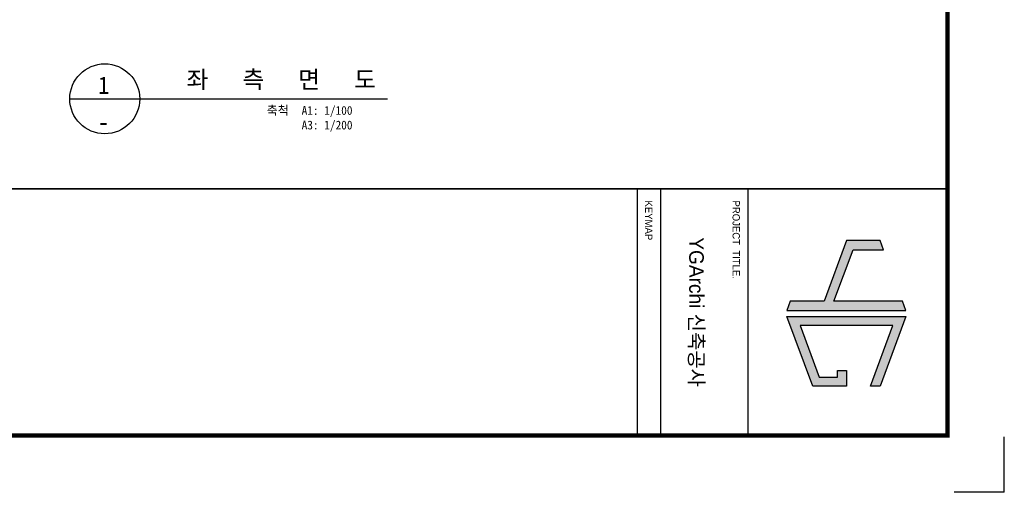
# Model space of a CAD drawing. Header units: millimetres. Extents: x 3445018 to 4174071, y -6064565 to -5122887.
# Tile 155 of 192: x 3813887 to 3847671, y -5365883 to -5349688. Entities that reach past the tile are written whole.
import ezdxf
from ezdxf.enums import TextEntityAlignment as Align

# ---------------------------------------------------------------- set-up
doc = ezdxf.new("R2010")
doc.units = ezdxf.units.MM
doc.header["$MEASUREMENT"] = 0
doc.layers.get('0').update_dxf_attribs({"linetype": 'CONTINUOUS'})
for name, color, linetype in [('3', 3, 'CONTINUOUS'), ('A_GE_FORM', 7, 'CONTINUOUS'), ('A_GE_TEXT', 3, 'CONTINUOUS'), ('SHEET_SD', 7, 'CONTINUOUS'), ('SY', 1, 'CONTINUOUS'), ('TE1', 3, 'CONTINUOUS')]:
    doc.layers.add(name, color=color, linetype=linetype)
doc.styles.add('굴림', font='txt')
doc.styles.add('돋움', font='txt')
doc.styles.add('돋움체', font='txt')

# ---------------------------------------------------------------- blocks, each defined once
blk = doc.blocks.new('sheet _서영')
at = {"true_color": 0xf50000}
h = blk.add_hatch(color=1, dxfattribs=at)
h.dxf.hatch_style = 1
h.paths.add_polyline_path([(-361932.13, -1058516.3), (-361932.13, -1058505.89), (-361935.25, -1058507.04), (-361935.25, -1058518.6), (-361914.45, -1058526.3), (-361914.45, -1058537.86), (-361911.33, -1058539.01), (-361911.33, -1058498.18), (-361914.45, -1058499.34), (-361914.45, -1058522.97)])
h.paths.add_polyline_path([(-361906.13, -1058502.67), (-361885.33, -1058510.37), (-361885.33, -1058507.04), (-361909.25, -1058498.18), (-361909.25, -1058539.01), (-361885.33, -1058530.15), (-361885.33, -1058518.6), (-361890.73, -1058518.6), (-361890.73, -1058521.72), (-361888.45, -1058521.72), (-361888.45, -1058527.98), (-361906.13, -1058534.53)])
at = {"color": 1, "true_color": 0xf50000}
for points in [[(-361932.13, -1058505.89), (-361935.25, -1058507.04), (-361935.25, -1058518.6), (-361914.45, -1058526.3), (-361914.45, -1058537.86), (-361911.33, -1058539.01), (-361911.33, -1058498.18), (-361914.45, -1058499.34), (-361914.45, -1058522.97), (-361932.13, -1058516.3), (-361932.13, -1058505.89), (-361935.25, -1058507.04)], [(-361890.73, -1058518.6), (-361885.33, -1058518.6), (-361885.33, -1058530.15), (-361909.25, -1058539.01), (-361909.25, -1058498.18), (-361885.33, -1058507.04), (-361885.33, -1058510.37), (-361906.13, -1058502.67), (-361906.13, -1058534.53), (-361888.45, -1058527.98), (-361888.45, -1058521.72), (-361890.73, -1058521.72), (-361890.73, -1058521.72), (-361890.73, -1058518.6)]]:
    blk.add_lwpolyline(points, dxfattribs=at)
at = {"layer": 'A_GE_FORM'}
for q in [(-361867.99, -1058464.44), (-361848.99, -1058481.68)]:
    blk.add_line((-361848.99, -1058464.44), q, dxfattribs=at)
at = {"layer": 'A_GE_FORM', "color": 161}
for p, q in [((-361952.99, -1058552.43), (-361868.99, -1058552.43)), ((-361952.99, -1058582.43), (-361868.99, -1058582.43)), ((-361952.99, -1058590.43), (-361868.99, -1058590.43))]:
    blk.add_line(p, q, dxfattribs=at)
at = {"layer": 'A_GE_FORM', "const_width": 1.5}
blk.add_lwpolyline([(-361868.49, -1059038.93), (-362670.49, -1059038.93), (-362670.49, -1058483.93), (-361868.49, -1058483.93)], close=True, dxfattribs=at)
at = {"layer": 'A_GE_FORM', "const_width": 0.6}
blk.add_lwpolyline([(-361952.99, -1059038.93), (-361952.99, -1058483.93)], dxfattribs=at)
at = {"layer": 'A_GE_TEXT', "style": '돋움'}
for s, p in [('PROJECT  TITLE.', (-361948.99, -1058556.43)), ('KEYMAP', (-361948.99, -1058586.43))]:
    blk.add_text(s, height=2.5, dxfattribs=at).set_placement(p, align=Align.MIDDLE_LEFT)
at = {"layer": 'A_GE_TEXT', "style": '굴림'}
blk.add_text('YGArchi 신축공사', height=5, dxfattribs=at).set_placement((-361910.74, -1058570.06), align=Align.MIDDLE_CENTER)

msp = doc.modelspace()

# ---------------------------------------------------------------- linework, layer by layer
at = {"layer": 'SY'}
msp.add_line((3815605.515, -5352398.606), (3826508.991, -5352398.606), dxfattribs=at)
msp.add_circle((3816805.515, -5352398.606), 1200, dxfattribs=at)

# ---------------------------------------------------------------- block references
at = {"layer": '3', "xscale": 100, "yscale": 100, "zscale": 100, "rotation": 270}
msp.add_blockref('sheet _서영', (109694114.9, -41550781.593), dxfattribs=at)

# ---------------------------------------------------------------- texts
at = {"layer": 'SHEET_SD', "color": 3, "style": '돋움체'}
for s, p in [('1', (3816769.931, -5351931.942)), ('-', (3816764.438, -5353192.516))]:
    msp.add_text(s, height=600, dxfattribs=at).set_placement(p, align=Align.MIDDLE)
at = {"layer": 'TE1', "linetype": 'Continuous', "style": '돋움체'}
msp.add_text('좌   측   면   도', height=600, dxfattribs=at).set_placement((3819610.209, -5352217.197), align=Align.BOTTOM_LEFT)
for s, p in [('축척', (3823117.902, -5353037.056)), ('A1: 1/100', (3825306.604, -5353037.056)), ('A3: 1/200', (3825306.604, -5353537.056))]:
    msp.add_text(s, height=300, dxfattribs=at).set_placement(p, align=Align.BOTTOM_RIGHT)

doc.saveas('drawing.dxf')
